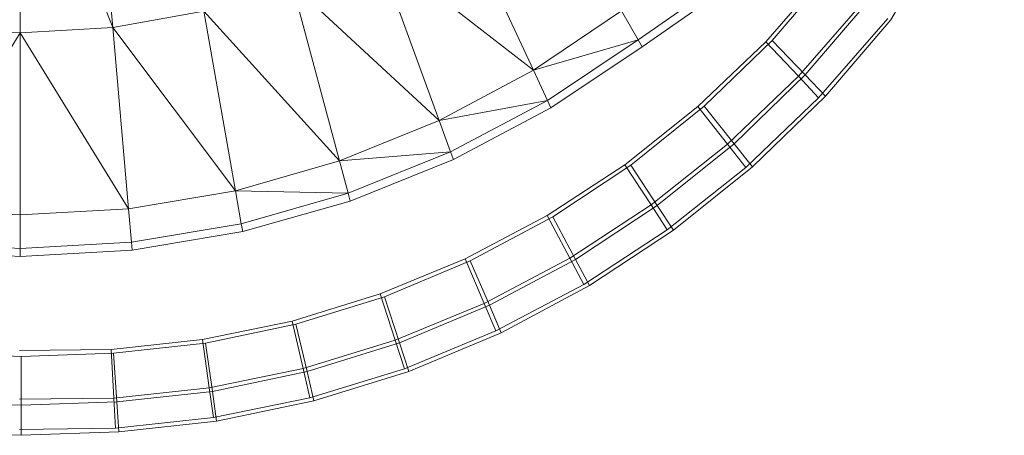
# Model space of a CAD drawing. Header units: metres. Extents: x 391.1 to 430.4, y 12.7 to 28.4.
# Tile 84 of 168: x 404.7807 to 404.9262, y 27.3333 to 27.3947. Entities that reach past the tile are written whole.
import ezdxf

# ---------------------------------------------------------------- set-up
doc = ezdxf.new("R2010")
doc.units = ezdxf.units.M
doc.layers.add('A-DETL-____-MBND', color=7, linetype='Continuous', lineweight=18)

# ---------------------------------------------------------------- blocks, each defined once
blk = doc.blocks.new('Family - Inodor PB-155417-02_PCI_P0')
at = {"layer": 'A-DETL-____-MBND', "color": 253, "true_color": 0xaaaaaa}
for p, q in [((0.21361, 0.09514), (0.21667, 0.06022)), ((0.20299, 0.09445), (0.20299, 0.05941)), ((0.20299, 0.09445), (0.21667, 0.06022)), ((0.3316, 0.06135), (0.34836, 0.09041)), ((0.26738, 0.07843), (0.27881, 0.05392)), ((0.25565, 0.07185), (0.26488, 0.04648)), ((0.25565, 0.07185), (0.27881, 0.05392)), ((0.31311, 0.05809), (0.32226, 0.06857)), ((0.32226, 0.06857), (0.31311, 0.05809)), ((0.31311, 0.05809), (0.32226, 0.06857)), ((0.31311, 0.05809), (0.32226, 0.06857)), ((0.30734, 0.06749), (0.2943, 0.05837)), ((0.31409, 0.05827), (0.32267, 0.06832)), ((0.31409, 0.05827), (0.32267, 0.06832)), ((0.24318, 0.06653), (0.25015, 0.0405)), ((0.24318, 0.06653), (0.26488, 0.04648)), ((0.30802, 0.06652), (0.29489, 0.05734)), ((0.32775, 0.06423), (0.31794, 0.05299)), ((0.32775, 0.06423), (0.31794, 0.05299)), ((0.31895, 0.0532), (0.32819, 0.06401)), ((0.31895, 0.0532), (0.32819, 0.06401)), ((0.23013, 0.06262), (0.21667, 0.06022)), ((0.23013, 0.06262), (0.2348, 0.03611)), ((0.23013, 0.06262), (0.25015, 0.0405)), ((0.29183, 0.06265), (0.27881, 0.05392)), ((0.29183, 0.06265), (0.2943, 0.05837)), ((0.33115, 0.06155), (0.32092, 0.04983)), ((0.33115, 0.06155), (0.32092, 0.04983)), ((0.32196, 0.05007), (0.3316, 0.06135)), ((0.32196, 0.05007), (0.3316, 0.06135)), ((0.18932, 0.06022), (0.20299, 0.05941)), ((0.21667, 0.06022), (0.20299, 0.05941)), ((0.21667, 0.06022), (0.21901, 0.03343)), ((0.21667, 0.06022), (0.2348, 0.03611)), ((0.20299, 0.05941), (0.18697, 0.03343)), ((0.20299, 0.05941), (0.20299, 0.03253)), ((0.20299, 0.05941), (0.21901, 0.03343)), ((0.27881, 0.05392), (0.2943, 0.05837)), ((0.2943, 0.05837), (0.2809, 0.04943)), ((0.2943, 0.05837), (0.29489, 0.05734)), ((0.30404, 0.04857), (0.31409, 0.05827)), ((0.30404, 0.04857), (0.31409, 0.05827)), ((0.31895, 0.0532), (0.31409, 0.05827)), ((0.31409, 0.05827), (0.31895, 0.0532)), ((0.29489, 0.05734), (0.2814, 0.04836)), ((0.3031, 0.04853), (0.31311, 0.05809)), ((0.31311, 0.05809), (0.3031, 0.04853)), ((0.3031, 0.04853), (0.31311, 0.05809)), ((0.3031, 0.04853), (0.31311, 0.05809)), ((0.31794, 0.05299), (0.31311, 0.05809)), ((0.31311, 0.05809), (0.31794, 0.05299)), ((0.27881, 0.05392), (0.26488, 0.04648)), ((0.27881, 0.05392), (0.2809, 0.04943)), ((0.31794, 0.05299), (0.30747, 0.04298)), ((0.31794, 0.05299), (0.30747, 0.04298)), ((0.30844, 0.04304), (0.31895, 0.0532)), ((0.30844, 0.04304), (0.31895, 0.0532)), ((0.32092, 0.04983), (0.31794, 0.05299)), ((0.31794, 0.05299), (0.32092, 0.04983)), ((0.32196, 0.05007), (0.31895, 0.0532)), ((0.31895, 0.0532), (0.32196, 0.05007)), ((0.32092, 0.04983), (0.31017, 0.03955)), ((0.32092, 0.04983), (0.31017, 0.03955)), ((0.31115, 0.03963), (0.32196, 0.05007)), ((0.31115, 0.03963), (0.32196, 0.05007)), ((0.26488, 0.04648), (0.2809, 0.04943)), ((0.2809, 0.04943), (0.26657, 0.04183)), ((0.2814, 0.04836), (0.26698, 0.04072)), ((0.2809, 0.04943), (0.2814, 0.04836)), ((0.29231, 0.03995), (0.3031, 0.04853)), ((0.3031, 0.04853), (0.29231, 0.03995)), ((0.29231, 0.03995), (0.3031, 0.04853)), ((0.29231, 0.03995), (0.3031, 0.04853)), ((0.2932, 0.03987), (0.30404, 0.04857)), ((0.2932, 0.03987), (0.30404, 0.04857)), ((0.30747, 0.04298), (0.3031, 0.04853)), ((0.3031, 0.04853), (0.30747, 0.04298)), ((0.30844, 0.04304), (0.30404, 0.04857)), ((0.30404, 0.04857), (0.30844, 0.04304)), ((0.26488, 0.04648), (0.25015, 0.0405)), ((0.26488, 0.04648), (0.26657, 0.04183)), ((0.30747, 0.04298), (0.29618, 0.03401)), ((0.30747, 0.04298), (0.29618, 0.03401)), ((0.2971, 0.03394), (0.30844, 0.04304)), ((0.2971, 0.03394), (0.30844, 0.04304)), ((0.31017, 0.03955), (0.30747, 0.04298)), ((0.30747, 0.04298), (0.31017, 0.03955)), ((0.31115, 0.03963), (0.30844, 0.04304)), ((0.30844, 0.04304), (0.31115, 0.03963)), ((0.25015, 0.0405), (0.26657, 0.04183)), ((0.26657, 0.04183), (0.25143, 0.03573)), ((0.26657, 0.04183), (0.26698, 0.04072)), ((0.25015, 0.0405), (0.2348, 0.03611)), ((0.25015, 0.0405), (0.25143, 0.03573)), ((0.26698, 0.04072), (0.25174, 0.03458)), ((0.28083, 0.03245), (0.29231, 0.03995)), ((0.29231, 0.03995), (0.28083, 0.03245)), ((0.28083, 0.03245), (0.29231, 0.03995)), ((0.28083, 0.03245), (0.29231, 0.03995)), ((0.28165, 0.03224), (0.2932, 0.03987)), ((0.28165, 0.03224), (0.2932, 0.03987)), ((0.29618, 0.03401), (0.29231, 0.03995)), ((0.29231, 0.03995), (0.29618, 0.03401)), ((0.2971, 0.03394), (0.2932, 0.03987)), ((0.2932, 0.03987), (0.2971, 0.03394)), ((0.31017, 0.03955), (0.29858, 0.03034)), ((0.31017, 0.03955), (0.29858, 0.03034)), ((0.2995, 0.03028), (0.31115, 0.03963)), ((0.2995, 0.03028), (0.31115, 0.03963)), ((0.2348, 0.03611), (0.21901, 0.03343)), ((0.2348, 0.03611), (0.23566, 0.03124)), ((0.2348, 0.03611), (0.25143, 0.03573)), ((0.25143, 0.03573), (0.23566, 0.03124)), ((0.25143, 0.03573), (0.25174, 0.03458)), ((0.25174, 0.03458), (0.23587, 0.03007)), ((0.29618, 0.03401), (0.28417, 0.02616)), ((0.29618, 0.03401), (0.28417, 0.02616)), ((0.28502, 0.02597), (0.2971, 0.03394)), ((0.28502, 0.02597), (0.2971, 0.03394)), ((0.29858, 0.03034), (0.29618, 0.03401)), ((0.29618, 0.03401), (0.29858, 0.03034)), ((0.2995, 0.03028), (0.2971, 0.03394)), ((0.2971, 0.03394), (0.2995, 0.03028)), ((0.18697, 0.03343), (0.20299, 0.03253)), ((0.21901, 0.03343), (0.20299, 0.03253)), ((0.20299, 0.03253), (0.20299, 0.02758)), ((0.21901, 0.03343), (0.21944, 0.0285)), ((0.26874, 0.02606), (0.28083, 0.03245)), ((0.28083, 0.03245), (0.26874, 0.02606)), ((0.26874, 0.02606), (0.28083, 0.03245)), ((0.26874, 0.02606), (0.28083, 0.03245)), ((0.26948, 0.02575), (0.28165, 0.03224)), ((0.26948, 0.02575), (0.28165, 0.03224)), ((0.28417, 0.02616), (0.28083, 0.03245)), ((0.28083, 0.03245), (0.28417, 0.02616)), ((0.28502, 0.02597), (0.28165, 0.03224)), ((0.28165, 0.03224), (0.28502, 0.02597)), ((0.23566, 0.03124), (0.21944, 0.0285)), ((0.23566, 0.03124), (0.23587, 0.03007)), ((0.23587, 0.03007), (0.21954, 0.02732)), ((0.29858, 0.03034), (0.28624, 0.02228)), ((0.29858, 0.03034), (0.28624, 0.02228)), ((0.2871, 0.0221), (0.2995, 0.03028)), ((0.2871, 0.0221), (0.2995, 0.03028)), ((0.18654, 0.0285), (0.20299, 0.02758)), ((0.21944, 0.0285), (0.20299, 0.02758)), ((0.21944, 0.0285), (0.21954, 0.02732)), ((0.20299, 0.0264), (0.18644, 0.02732)), ((0.20299, 0.02758), (0.20299, 0.0264)), ((0.21954, 0.02732), (0.20299, 0.0264)), ((0.25616, 0.02086), (0.26874, 0.02606)), ((0.26874, 0.02606), (0.25616, 0.02086)), ((0.25616, 0.02086), (0.26874, 0.02606)), ((0.25616, 0.02086), (0.26874, 0.02606)), ((0.25681, 0.02046), (0.26948, 0.02575)), ((0.25681, 0.02046), (0.26948, 0.02575)), ((0.27153, 0.01948), (0.26874, 0.02606)), ((0.26874, 0.02606), (0.27153, 0.01948)), ((0.2723, 0.01919), (0.26948, 0.02575)), ((0.26948, 0.02575), (0.2723, 0.01919)), ((0.28417, 0.02616), (0.27153, 0.01948)), ((0.28417, 0.02616), (0.27153, 0.01948)), ((0.2723, 0.01919), (0.28502, 0.02597)), ((0.2723, 0.01919), (0.28502, 0.02597)), ((0.28624, 0.02228), (0.28417, 0.02616)), ((0.28417, 0.02616), (0.28624, 0.02228)), ((0.2871, 0.0221), (0.28502, 0.02597)), ((0.28502, 0.02597), (0.2871, 0.0221)), ((0.28624, 0.02228), (0.27326, 0.01542)), ((0.28624, 0.02228), (0.27326, 0.01542)), ((0.27404, 0.01513), (0.2871, 0.0221)), ((0.27404, 0.01513), (0.2871, 0.0221)), ((0.24318, 0.01687), (0.25616, 0.02086)), ((0.25616, 0.02086), (0.24318, 0.01687)), ((0.24318, 0.01687), (0.25616, 0.02086)), ((0.24318, 0.01687), (0.25616, 0.02086)), ((0.24373, 0.0164), (0.25681, 0.02046)), ((0.24373, 0.0164), (0.25681, 0.02046)), ((0.25837, 0.01404), (0.25616, 0.02086)), ((0.25616, 0.02086), (0.25837, 0.01404)), ((0.25904, 0.01365), (0.25681, 0.02046)), ((0.25681, 0.02046), (0.25904, 0.01365)), ((0.27153, 0.01948), (0.25837, 0.01404)), ((0.27153, 0.01948), (0.25837, 0.01404)), ((0.25904, 0.01365), (0.2723, 0.01919)), ((0.25904, 0.01365), (0.2723, 0.01919)), ((0.27326, 0.01542), (0.27153, 0.01948)), ((0.27153, 0.01948), (0.27326, 0.01542)), ((0.27404, 0.01513), (0.2723, 0.01919)), ((0.2723, 0.01919), (0.27404, 0.01513)), ((0.22991, 0.01414), (0.24318, 0.01687)), ((0.24318, 0.01687), (0.22991, 0.01414)), ((0.22991, 0.01414), (0.24318, 0.01687)), ((0.22991, 0.01414), (0.24318, 0.01687)), ((0.23035, 0.01361), (0.24373, 0.0164)), ((0.23035, 0.01361), (0.24373, 0.0164)), ((0.24479, 0.00987), (0.24318, 0.01687)), ((0.24318, 0.01687), (0.24479, 0.00987)), ((0.24537, 0.0094), (0.24373, 0.0164)), ((0.24373, 0.0164), (0.24537, 0.0094)), ((0.27326, 0.01542), (0.25974, 0.00983)), ((0.27326, 0.01542), (0.25974, 0.00983)), ((0.26042, 0.00944), (0.27404, 0.01513)), ((0.26042, 0.00944), (0.27404, 0.01513)), ((0.21646, 0.01269), (0.22991, 0.01414)), ((0.22991, 0.01414), (0.21646, 0.01269)), ((0.21646, 0.01269), (0.22991, 0.01414)), ((0.21646, 0.01269), (0.22991, 0.01414)), ((0.21679, 0.01211), (0.23035, 0.01361)), ((0.21679, 0.01211), (0.23035, 0.01361)), ((0.23091, 0.00702), (0.22991, 0.01414)), ((0.22991, 0.01414), (0.23091, 0.00702)), ((0.23138, 0.00649), (0.23035, 0.01361)), ((0.23035, 0.01361), (0.23138, 0.00649)), ((0.25837, 0.01404), (0.24479, 0.00987)), ((0.25837, 0.01404), (0.24479, 0.00987)), ((0.24537, 0.0094), (0.25904, 0.01365)), ((0.24537, 0.0094), (0.25904, 0.01365)), ((0.25974, 0.00983), (0.25837, 0.01404)), ((0.25837, 0.01404), (0.25974, 0.00983)), ((0.26042, 0.00944), (0.25904, 0.01365)), ((0.25904, 0.01365), (0.26042, 0.00944)), ((0.18903, 0.01211), (0.20315, 0.01165)), ((0.18903, 0.01211), (0.20315, 0.01165)), ((0.20291, 0.01253), (0.21646, 0.01269)), ((0.21646, 0.01269), (0.20291, 0.01253)), ((0.20291, 0.01253), (0.21646, 0.01269)), ((0.20291, 0.01253), (0.21646, 0.01269)), ((0.20315, 0.01165), (0.21679, 0.01211)), ((0.20315, 0.01165), (0.21679, 0.01211)), ((0.20315, 0.00445), (0.20315, 0.01165)), ((0.20315, 0.01165), (0.20315, 0.00445)), ((0.21685, 0.0055), (0.21646, 0.01269)), ((0.21646, 0.01269), (0.21685, 0.0055)), ((0.21726, 0.00493), (0.21679, 0.01211)), ((0.21679, 0.01211), (0.21726, 0.00493)), ((0.24479, 0.00987), (0.23091, 0.00702)), ((0.24479, 0.00987), (0.23091, 0.00702)), ((0.23138, 0.00649), (0.24537, 0.0094)), ((0.23138, 0.00649), (0.24537, 0.0094)), ((0.24579, 0.00555), (0.24479, 0.00987)), ((0.24479, 0.00987), (0.24579, 0.00555)), ((0.24638, 0.00508), (0.24537, 0.0094)), ((0.24537, 0.0094), (0.24638, 0.00508)), ((0.25974, 0.00983), (0.24579, 0.00555)), ((0.25974, 0.00983), (0.24579, 0.00555)), ((0.24638, 0.00508), (0.26042, 0.00944)), ((0.24638, 0.00508), (0.26042, 0.00944)), ((0.23091, 0.00702), (0.21685, 0.0055)), ((0.23091, 0.00702), (0.21685, 0.0055)), ((0.21726, 0.00493), (0.23138, 0.00649)), ((0.21726, 0.00493), (0.23138, 0.00649)), ((0.23154, 0.00262), (0.23091, 0.00702)), ((0.23091, 0.00702), (0.23154, 0.00262)), ((0.23201, 0.00209), (0.23138, 0.00649)), ((0.23138, 0.00649), (0.23201, 0.00209)), ((0.18857, 0.00493), (0.20315, 0.00445)), ((0.18857, 0.00493), (0.20315, 0.00445)), ((0.21685, 0.0055), (0.20291, 0.00533)), ((0.21685, 0.0055), (0.20291, 0.00533)), ((0.20315, 0.00445), (0.21726, 0.00493)), ((0.20315, 0.00445), (0.21726, 0.00493)), ((0.20315, 0), (0.20315, 0.00445)), ((0.20315, 0.00445), (0.20315, 0)), ((0.21709, 0.00105), (0.21685, 0.0055)), ((0.21685, 0.0055), (0.21709, 0.00105)), ((0.21755, 0.00049), (0.21726, 0.00493)), ((0.21726, 0.00493), (0.21755, 0.00049)), ((0.24579, 0.00555), (0.23154, 0.00262)), ((0.24579, 0.00555), (0.23154, 0.00262)), ((0.23201, 0.00209), (0.24638, 0.00508)), ((0.23201, 0.00209), (0.24638, 0.00508)), ((0.23154, 0.00262), (0.21709, 0.00105)), ((0.23154, 0.00262), (0.21709, 0.00105)), ((0.21755, 0.00049), (0.23201, 0.00209)), ((0.21755, 0.00049), (0.23201, 0.00209)), ((0.18828, 0.00049), (0.20315, 0)), ((0.18828, 0.00049), (0.20315, 0)), ((0.21709, 0.00105), (0.20291, 0.00088)), ((0.21709, 0.00105), (0.20291, 0.00088)), ((0.20315, 0), (0.21755, 0.00049)), ((0.20315, 0), (0.21755, 0.00049))]:
    blk.add_line(p, q, dxfattribs=at)
blk = doc.blocks.new('LONDR55-XX_ZZ-ARQ-CAA-M3D-Londres55_ifc-1-02_PCI_P0')
at = {"layer": 'A-DETL-____-MBND', "color": 253, "lineweight": 18, "true_color": 0xaaaaaa}
blk.add_blockref('Family - Inodor PB-155417-02_PCI_P0', (404.57781, 27.33331), dxfattribs=at)

msp = doc.modelspace()

# ---------------------------------------------------------------- block references
at = {"lineweight": 5}
msp.add_blockref('LONDR55-XX_ZZ-ARQ-CAA-M3D-Londres55_ifc-1-02_PCI_P0', (0, 0), dxfattribs=at)

doc.saveas('drawing.dxf')
